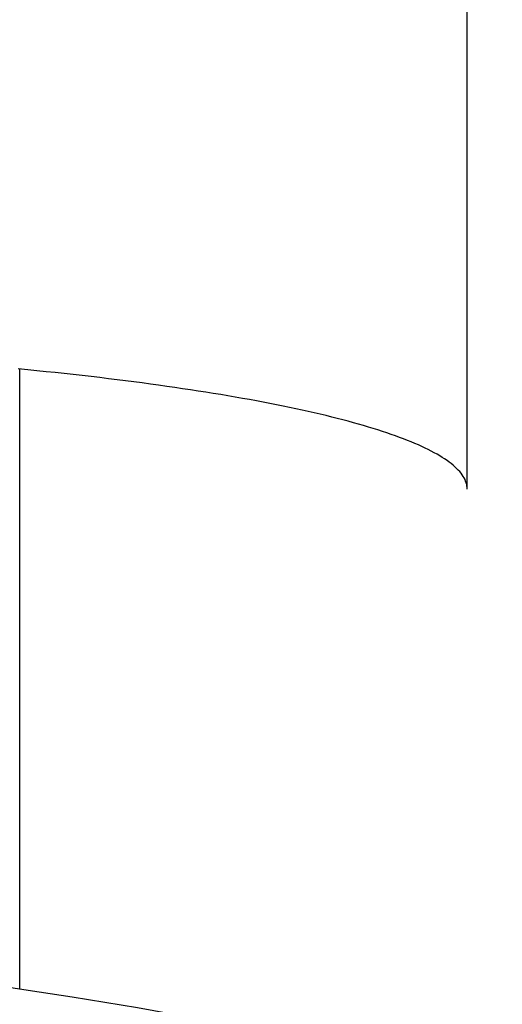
# Model space of a CAD drawing. Extents: x -112 to 261, y -112 to 261.
# Tile 6 of 9: x 10 to 18, y 69 to 86. Entities that reach past the tile are written whole.
import ezdxf

# ---------------------------------------------------------------- set-up
doc = ezdxf.new("R2010")
doc.units = 0
doc.header["$LTSCALE"] = 14
doc.layers.get('0').update_dxf_attribs({"linetype": 'CONTINUOUS'})

msp = doc.modelspace()

# ---------------------------------------------------------------- linework, layer by layer
for p, q in [((17.804, 78.008), (17.804, 100.942)), ((10, 69.282), (10, 80.105))]:
    msp.add_line(p, q)
msp.add_polyline3d([(17.804, 78.007, 0), (17.803, 78.035, 0), (17.799, 78.063, 0), (17.794, 78.091, 0), (17.786, 78.119, 0), (17.776, 78.147, 0), (17.765, 78.175, 0), (17.75, 78.203, 0), (17.734, 78.231, 0), (17.715, 78.259, 0), (17.695, 78.287, 0), (17.672, 78.314, 0), (17.647, 78.342, 0), (17.619, 78.37, 0), (17.59, 78.398, 0), (17.558, 78.425, 0), (17.525, 78.453, 0), (17.489, 78.48, 0), (17.451, 78.508, 0), (17.41, 78.535, 0), (17.368, 78.563, 0), (17.324, 78.59, 0), (17.277, 78.617, 0), (17.228, 78.644, 0), (17.177, 78.671, 0), (17.124, 78.699, 0), (17.069, 78.725, 0), (17.012, 78.752, 0), (16.953, 78.779, 0), (16.892, 78.806, 0), (16.828, 78.832, 0), (16.763, 78.859, 0), (16.695, 78.885, 0), (16.625, 78.912, 0), (16.554, 78.938, 0), (16.48, 78.964, 0), (16.404, 78.99, 0), (16.326, 79.016, 0), (16.247, 79.041, 0), (16.165, 79.067, 0), (16.081, 79.092, 0), (15.995, 79.118, 0), (15.908, 79.143, 0), (15.818, 79.168, 0), (15.726, 79.193, 0), (15.633, 79.217, 0), (15.537, 79.242, 0), (15.44, 79.266, 0), (15.341, 79.291, 0), (15.24, 79.315, 0), (15.136, 79.339, 0), (15.032, 79.363, 0), (14.925, 79.386, 0), (14.816, 79.41, 0), (14.706, 79.433, 0), (14.594, 79.457, 0), (14.48, 79.48, 0), (14.364, 79.502, 0), (14.246, 79.525, 0), (14.127, 79.547, 0), (14.006, 79.57, 0), (13.883, 79.592, 0), (13.759, 79.614, 0), (13.632, 79.635, 0), (13.505, 79.657, 0), (13.375, 79.678, 0), (13.244, 79.699, 0), (13.111, 79.72, 0), (12.977, 79.741, 0), (12.841, 79.761, 0), (12.703, 79.782, 0), (12.564, 79.802, 0), (12.423, 79.822, 0), (12.281, 79.841, 0), (12.137, 79.861, 0), (11.992, 79.88, 0), (11.845, 79.899, 0), (11.697, 79.917, 0), (11.547, 79.936, 0), (11.396, 79.954, 0), (11.244, 79.972, 0), (11.09, 79.99, 0), (10.935, 80.007, 0), (10.778, 80.025, 0), (10.62, 80.042, 0), (10.461, 80.058, 0), (10.301, 80.075, 0), (10.139, 80.091, 0), (9.976, 80.107, 0)])
msp.add_circle((0, 0), 102.5)
msp.add_arc((0, 0), 70, 59.47751, 120.52249)

doc.saveas('drawing.dxf')
